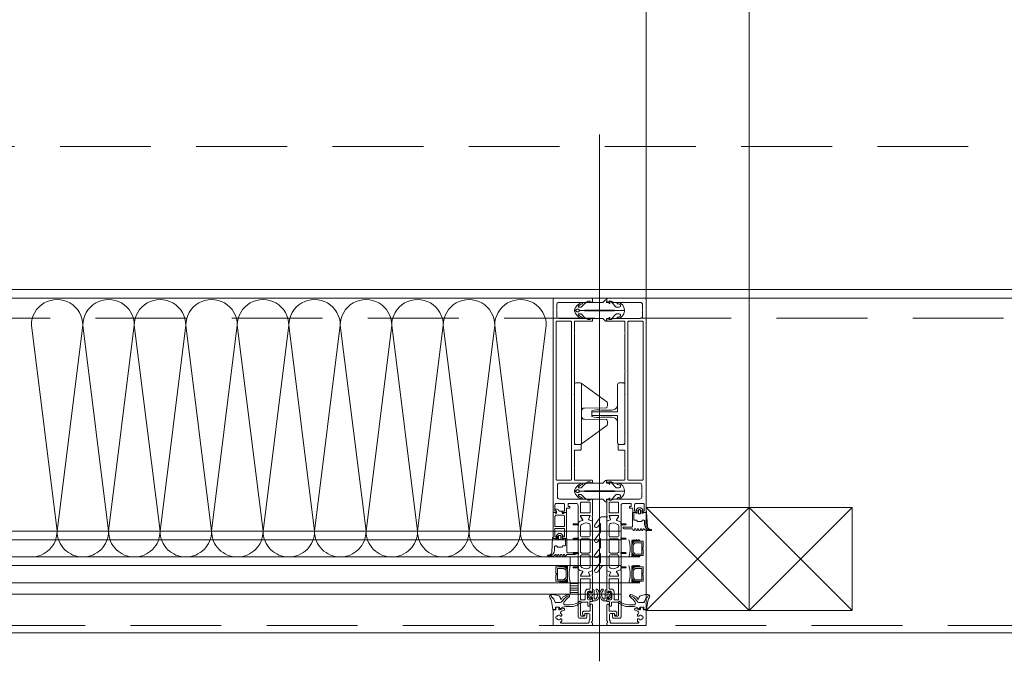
# Model space of a CAD drawing. Header units: millimetres. Extents: x 144573 to 336993, y 74252 to 247042.
# Tile 242 of 256: x 170298 to 170986, y 174595 to 175044. Entities that reach past the tile are written whole.
import ezdxf

# ---------------------------------------------------------------- set-up
doc = ezdxf.new("R2010")
doc.units = ezdxf.units.MM
doc.linetypes.add('ČÁRKOVANÁ', pattern=[19.05, 12.7, -6.35])
doc.layers.add('FASÁDA DETAILNÍ', color=255, linetype='Continuous', lineweight=0)
doc.layers.add('NOVA', color=255, linetype='Continuous', lineweight=0)

# ---------------------------------------------------------------- blocks, each defined once
blk = doc.blocks.new('244748_a')
blk.add_lwpolyline([(8.32, -1.69, 0.082248), (6.34, -0.9, -1.09695), (6.94, -0.1, -0.315353), (11.26, -5.15, -0.480529), (10.87, -5.64), (4.27, -5.64), (4.08, -5.45), (-16.53, -5.45), (-16.72, -5.64), (-20.43, -5.64, 0.574019), (-21.93, -4.78), (-22.99, -5.4, 0.524827), (-22.99, -5.9), (-21.93, -6.52, 0.574021), (-20.43, -5.66), (-16.72, -5.66), (-16.53, -5.85), (4.08, -5.85), (4.27, -5.66), (10.87, -5.66, -0.480529), (11.26, -6.15, -0.326229), (6.88, -11.09, -1.09695), (6.28, -10.3, 0.081457), (8.32, -9.61, 0.599203), (7.48, -8.05), (5.52, -8.05, 0.198965), (5.17, -8.2), (2.22, -11.15), (0.93, -12.01, -0.738038), (0.51, -11.62), (0.87, -11, 1), (0.35, -10.7), (0, -11.3), (-0.98, -11.3, 0.619205), (-1.45, -12.06), (-1.28, -12.43, -0.808139), (-2.04, -13.04), (-3.63, -11.44, 0.198906), (-4.34, -11.15), (-14.99, -11.15, -0.198936), (-16.76, -10.42), (-18.98, -8.2, 0.198942), (-19.33, -8.05), (-20.67, -8.05, 0.500217), (-21.09, -8.73, 0.122037), (-18.5, -10.27, -1.093735), (-19.1, -11.07, -0.240768), (-23.7, -6.07, -0.106226), (-23.7, -5.23, -0.256232), (-19, -0.13, -1.093735), (-18.4, -0.92, 0.116856), (-21.09, -2.57, 0.500217), (-20.67, -3.25), (-19.33, -3.25, 0.198942), (-18.98, -3.1), (-16.75, -0.88, -0.198936), (-14.99, -0.15), (-4.34, -0.15, 0.198907), (-3.63, 0.14), (-2.04, 1.74, -0.808139), (-1.28, 1.13), (-1.45, 0.76, 0.619205), (-0.98, 0), (0, 0), (0.35, -0.6, 1), (0.87, -0.3), (0.51, 0.32, -0.738038), (0.93, 0.71), (2.22, -0.15), (5.17, -3.1, 0.198965), (5.52, -3.25), (7.48, -3.25, 0.599203)], format="xyb", close=True)
blk = doc.blocks.new('236134_0100_s_v')
for points in [[(22.8, -23), (22.8, -5), (42, -5, 0.414214), (43, -4), (43, -1, 0.414214), (42, 0), (1, 0, 0.414214), (0, -1), (0, -4, 0.414214), (1, -5), (20.2, -5), (20.2, -23)], [(15, -5, -0.414214), (19, -9), (19, -16.57, 0.165764), (19.53, -23), (23.47, -23, 0.165764), (24, -16.57), (24, -9, -0.414214), (28, -5)]]:
    blk.add_lwpolyline(points, format="xyb")
blk = doc.blocks.new('236134_0200_s_v')
for points in [[(19.58, 5, -0.41166), (17.58, 6.98), (17.45, 22.25, 0.344217), (17.07, 22.73), (16, 23), (14, 23, 0.240828), (13.19, 22.59), (0.19, 4.59)], [(23.42, 5, 0.41166), (25.42, 6.98), (25.55, 22.25, -0.344217), (25.93, 22.73), (27, 23), (29, 23, -0.240828), (29.81, 22.59), (42.81, 4.59)]]:
    blk.add_lwpolyline(points, format="xyb")
blk.add_lwpolyline([(42, 5), (1, 5, 0.414214), (0, 4), (0, 1, 0.414214), (1, 0), (42, 0, 0.414214), (43, 1), (43, 4, 0.414214)], format="xyb", close=True)
blk = doc.blocks.new('284336')
for points in [[(-0.7, -9.6), (-10, -9.6, 0.414511), (-10.51, -10.11), (-10.51, -15.51, -1), (-11.69, -15.51), (-11.69, -9.6), (-12.69, -8.95, -0.668884), (-12.6, -8.23), (-11.99, -8.01, 0.766384), (-11.99, -7.21), (-12.6, -6.99, -0.76831), (-12.6, -6.23), (-11.99, -6.01, 0.766384), (-11.99, -5.21), (-12.6, -4.99, -0.76831), (-12.6, -4.23), (-11.99, -4.01, 0.766384), (-11.99, -3.21), (-12.6, -2.99, -0.877523), (-12.5, -2.22), (-12.1, -2.22, 0.698129), (-11.83, -1.5, -0.220231), (-12.89, 0.78), (-12.89, 3.45, -0.157143), (-12.82, 3.68), (-12.69, 3.42, -0.067482), (-12.48, 2.53, 0.393136), (-8.66, -1.02), (-6.1, -1.02, -0.414214), (-5.61, -1.51), (-5.61, -2.22, -0.267949), (-5.85, -2.65), (-6.35, -2.93, 0.267949), (-6.61, -3.38), (-6.61, -5.84, 0.267949), (-6.35, -6.29), (-5.85, -6.57, -0.267949), (-5.61, -7), (-5.61, -8.11, 0.414215), (-5.1, -8.62), (-0.41, -8.62), (-0.41, -9.31, -0.414212), (-0.7, -9.6)], [(-0.41, 0), (-0.41, -2, 0.990243), (-0.4, -3.02), (0.9, -3.02, 0.414214), (1.21, -2.71), (1.21, -2.61, -0.668123), (1.71, -2.4), (2.75, -3.45, -0.199004), (2.89, -3.79), (2.89, -5.43, -0.199038), (2.75, -5.77), (1.71, -6.82, -0.668191), (1.21, -6.61), (1.21, -6.51, 0.414214), (0.9, -6.2), (-0.4, -6.2, 0.990269), (-0.41, -7.22), (-0.41, -8.6), (-5.1, -8.6, -0.414215), (-5.59, -8.11), (-5.59, -7, 0.267949), (-5.84, -6.56), (-6.34, -6.27, -0.267949), (-6.59, -5.84), (-6.59, -3.38, -0.267949), (-6.34, -2.95), (-5.84, -2.66, 0.267949), (-5.59, -2.22), (-5.59, -1.51, 0.414214), (-6.1, -1), (-8.66, -1, -0.393156), (-12.46, 2.53, 0.067572), (-12.67, 3.43), (-12.8, 3.7, -0.637545), (-12.12, 3.53), (-11.92, 2.53, 0.344315), (-10.06, 0.91), (0, 0.38, -0.406913), (0.39, 0), (-0.41, 0)], [(1.7, -4.31, 0.414235), (1.2, -3.81), (-0.7, -3.81, 0.414214), (-1.2, -4.31), (-1.2, -4.91, 0.414214), (-0.7, -5.41), (1.2, -5.41, 0.414235), (1.7, -4.91), (1.7, -4.31)]]:
    blk.add_lwpolyline(points, format="xyb", close=True)
blk = doc.blocks.new('nesystémový nástavec 18')
for p, q in [((-18, 6.8), (-18, 8.8)), ((-17.5, 9.3), (-15.36, 9.3)), ((-11, 8), (-17, 8)), ((-17, 8), (-17, 6.3)), ((-15.36, 9.3), (0, 9.3)), ((-11, 1.3), (-11, 8)), ((-2.8, 8), (-9.7, 8)), ((-9.7, 1.3), (-9.7, 8)), ((-1.8, 2.3), (-1.8, 7)), ((-0.5, 7.3), (-0.5, 6.8)), ((0, 9.3), (0, 7.8)), ((-18, 0.5), (-18, 1.8)), ((-17, 6.3), (-17.5, 6.3)), ((-17.5, 2.3), (-17, 2.3)), ((-1.8, 0), (-17.5, 0)), ((-17, 2.3), (-17, 1.3)), ((-17, 1.3), (-11, 1.3)), ((-9.7, 1.3), (-2.8, 1.3)), ((0, 0), (-1.8, 0)), ((-0.4, 2.23), (-0.5, 2.04)), ((-0.5, 2.04), (-0.5, 2)), ((0, 6.3), (0.55, 6.3)), ((1.2, 2.44), (0, 2.44)), ((0, 1.5), (0, 0)), ((0.55, 6.3), (0.95, 5.9)), ((0.95, 5.9), (0.95, 4.8)), ((0.95, 4.8), (0.95, 4.14)), ((0.95, 4.14), (1.2, 4.14)), ((1.2, 1.85), (1.2, 2.44)), ((1.4, 3.94), (1.4, 3.84)), ((1.6, 3.64), (1.6, 3.64)), ((1.8, 1.37), (1.7, 1.35)), ((2.25, 1.63), (1.8, 1.37)), ((2.4, 2.84), (2.4, 1.89))]:
    blk.add_line(p, q)
for centre, radius, start, end in [((-17.5, 8.8), 0.5, 90, 180), ((-15.36, 9.8), 0.5, 270, 270.08399), ((-2.8, 7), 1, 0, 90), ((0, 7.3), 0.5, 89.99553, 180.00709), ((-17.5, 6.8), 0.5, 180.0012, 269.9988), ((-17.5, 1.8), 0.5, 89.99896, 180.00017), ((-17.5, 0.5), 0.5, 180, 270.00001), ((-2.8, 2.3), 1, 270, 0), ((0, 6.8), 0.5, 179.9949, 270.00597), ((0, 2), 0.5, 179.97164, 270.03273), ((0, 1.94), 0.5, 89.99745, 144.0007), ((0.75, 4.8), 0.2, 359.96561, 0.03439), ((1.2, 3.94), 0.2, 359.97072, 90.02491), ((1.7, 1.85), 0.5, 179.99915, 269.99998), ((1.6, 3.84), 0.2, 179.97371, 270.03503), ((1.6, 2.84), 0.8, 0.00648, 89.99188), ((2.1, 1.89), 0.3, 299.98153, 0.0183)]:
    blk.add_arc(centre, radius, start, end)
blk = doc.blocks.new('433270')
blk.add_lwpolyline([(1, 0, 0.414364), (0, -1), (0, -1.4, 0.255924), (0.23, -1.83, -0.547723), (0.23, -3.17, 0.255924), (0, -3.6), (0, -14.6, 0.414214), (0.3, -14.9), (1.2, -14.9, 0.414214), (1.7, -14.4), (1.7, -10.3, -0.414214), (2, -10), (6, -10, 0.414248), (7, -9), (7, -7.7, 0.414179), (6.5, -7.2), (5.7, -7.2, 0.414232), (5.4, -7.5), (5.4, -8.2, -0.414198), (5.1, -8.5), (2.8, -8.5, -0.414204), (1.8, -7.5), (1.8, -4.49, -0.147432), (1.97, -3.94, 0.147461), (2.4, -2.5), (2.4, -2.3, -0.414214), (2.9, -1.8), (21.87, -1.8, -0.668178), (22.22, -2.65), (22.16, -2.72, 1), (21.59, -3.29), (21.52, -3.35, 0.198912), (21.38, -3.71), (21.38, -4.05, 0.414214), (22.08, -4.75), (22.38, -4.75, 0.576988), (22.64, -4.3, -0.311246), (24.56, -4.3, 0.576988), (24.82, -4.75), (25.3, -4.75, -0.260065), (25.3, -6.65), (24.82, -6.65, 0.576988), (24.56, -7.1, -0.311246), (22.64, -7.1, 0.576988), (22.38, -6.65), (22.08, -6.65, 0.414214), (21.38, -7.35), (21.38, -7.61, 0.267949), (21.63, -8.04), (21.89, -8.2, -0.637047), (21.73, -10), (19.83, -10.7, 0.315299), (19.5, -11.17), (19.5, -11.49, 0.520567), (20.17, -11.96), (22.83, -10.99, -0.520567), (23.5, -11.46), (23.5, -12.5, 0.414062), (24, -13), (25, -13, 0.414186), (25.5, -12.5), (25.5, -11.5, -0.414182), (26, -11), (27, -11, 0.414214), (27.5, -10.5), (27.5, -0.5, 0.414214), (27, 0), (1, 0)], format="xyb", close=True)
blk = doc.blocks.new('284325')
for points in [[(0.84, -5.23, -0.560316), (0.94, -4.73), (1.94, -4.36, 0.3153), (2.14, -4.08), (2.14, -1.89, 0.451558), (1.8, -1.59), (0.9, -1.7, -0.399586), (0.57, -1.46), (0.3, -0.07, -0.415977), (0.53, 0.29, 0.024107), (6.15, 1.24, 0.076636), (8.99, 2.34, -0.577615), (10.79, 1.3), (10.02, 1.37, 0.283171), (9.08, 0.9, -0.168429), (7.07, -0.74), (5.9, -1.16, 0.315302), (5.24, -2.1), (5.24, -4.21, 0.269719), (6.76, -6.82, -0.194797), (10.18, -11.53, -0.342663), (9.17, -11.17, 0.119207), (5.43, -7.59, 0.578571), (3.63, -8.62), (3.63, -11.77, 0.176415), (6.16, -18.72, -1), (5.24, -19.49, -0.176415), (2.43, -11.77), (2.43, -8.89, 0.208286), (0.84, -5.23)], [(8.95, -6.65), (10.32, -8.78, -0.134555), (10.79, -10.63, -0.339795), (10.19, -11.53, 0.194788), (6.76, -6.81, -0.269736), (5.25, -4.21), (5.25, -2.1, -0.315302), (5.9, -1.17), (7.07, -0.74, 0.168429), (9.09, 0.89, -0.283167), (10.01, 1.36), (10.79, 1.29), (10.79, -0.74, -0.070852), (10.71, -1.3), (9.95, -3.93, -0.241839), (9.08, -4.83), (7.93, -5.22, 0.836024), (8.08, -6.19), (8.11, -6.19, -0.255349), (8.95, -6.65)]]:
    blk.add_lwpolyline(points, format="xyb", close=True)
blk = doc.blocks.new('*U1335')
for points in [[(0, 0, 0.414243), (0.1, 0.1), (0, 0.9, -1.0001), (0.2, 0.9), (0.1, 0.1, 0.414228), (0.2, 0, 0.414228)], [(0.2, 0, 0.414243), (0.3, 0.1), (0.2, 0.9, -1.0001), (0.4, 0.9), (0.3, 0.1, 0.414228), (0.4, 0, 0.414228)], [(0.4, 0, 0.414243), (0.5, 0.1), (0.4, 0.9, -1.0001), (0.6, 0.9), (0.5, 0.1, 0.414228), (0.6, 0, 0.414228)], [(0.6, 0, 0.414243), (0.7, 0.1), (0.6, 0.9, -1.0001), (0.8, 0.9), (0.7, 0.1, 0.414228), (0.8, 0, 0.414228)], [(0.8, 0, 0.414243), (0.9, 0.1), (0.8, 0.9, -1.0001), (1, 0.9), (0.9, 0.1, 0.414228), (1, 0, 0.414228)], [(1, 0, 0.414243), (1.1, 0.1), (1, 0.9, -1.0001), (1.2, 0.9), (1.1, 0.1, 0.414228), (1.2, 0, 0.414228)], [(1.2, 0, 0.414243), (1.3, 0.1), (1.2, 0.9, -1.0001), (1.4, 0.9), (1.3, 0.1, 0.414228), (1.4, 0, 0.414228)], [(1.4, 0, 0.414243), (1.5, 0.1), (1.4, 0.9, -1.0001), (1.6, 0.9), (1.5, 0.1, 0.414228), (1.6, 0, 0.414228)], [(1.6, 0, 0.414243), (1.7, 0.1), (1.6, 0.9, -1.0001), (1.8, 0.9), (1.7, 0.1, 0.414228), (1.8, 0, 0.414228)], [(1.8, 0, 0.414243), (1.9, 0.1), (1.8001, 0.9, -1.0001), (2, 0.9), (1.9001, 0.1, 0.414228), (2, 0, 0.414228)]]:
    blk.add_lwpolyline(points, format="xyb")
blk = doc.blocks.new('288126')
for points in [[(-16.5, 0), (16.5, 0)], [(-21.36, -6.34), (-17.8, -3.69)], [(-14.71, -4.5), (-19.87, -8.34)], [(-17, -2.08), (-17, -0.5)], [(-8.83, -4.3), (-14.11, -4.3)], [(-10.96, -6.34), (-8.71, -4.66)], [(-4.31, -4.5), (-9.47, -8.34)], [(1.81, -4.3), (-3.71, -4.3)], [(-0.35, -6.36), (1.93, -4.66)], [(6.33, -4.5), (1.14, -8.37)], [(12.21, -4.3), (6.93, -4.3)], [(10.05, -6.36), (12.33, -4.66)], [(16.6, -4.6), (11.54, -8.37)], [(17, -0.5), (17, -3.8)]]:
    blk.add_lwpolyline(points)
for centre, radius, start, end in [((16.5, -0.5), 0.5, 0, 90), ((-20.61, -7.34), 1.25, 126.70591, 306.70591), ((-16.5, -0.5), 0.5, 90, 180), ((-10.21, -7.34), 1.25, 126.70591, 306.70591), ((0.4, -7.37), 1.25, 126.70591, 306.70591), ((10.8, -7.37), 1.25, 126.70591, 306.70591), ((16, -3.8), 1, 306.70591, 0)]:
    blk.add_arc(centre, radius, start, end)
at = {"extrusion": (0, 0, -1)}
for centre, radius, start, end in [((19, -2.08), 2, 180, 233.29409), ((14.11, -5.3), 1, 53.29409, 90), ((8.83, -4.5), 0.2, 90, 233.29409), ((3.71, -5.3), 1, 53.29409, 90), ((-1.81, -4.5), 0.2, 90, 233.29409), ((-6.93, -5.3), 1, 53.29409, 90), ((-12.21, -4.5), 0.2, 90, 233.29409)]:
    blk.add_arc(centre, radius, start, end, dxfattribs=at)
blk = doc.blocks.new('246426')
for points in [[(-1.84, 0.64), (-2.86, -0.38, 0.198926), (-3.15, -1.09), (-3.15, -2.31, 0.198926), (-2.86, -3.02), (-1.84, -4.04, 0.637051), (-1.5, -3.92), (-1.45, -3.4), (-0.3, -3.4, -0.41484), (0, -3.7), (0, -5.19, 0.414232), (0.5, -5.69), (2.14, -5.69, 0.071862), (2.2, -5.68, 0.157876), (3.73, -4.64, 0.360336), (3.48, 2.39, 0.964062), (2.54, 1.48, -0.403385), (2.25, -4.34, -0.190964), (2.11, -4.39), (1.7, -4.39, -0.414214), (1.2, -3.89), (1.2, 1.31, 0.414201), (0.2, 2.31), (0, 2.31), (0, 0.3, -0.414214), (-0.3, 0), (-1.45, 0), (-1.5, 0.52, 0.637051), (-1.84, 0.64)], [(-2.25, -1.4, -0.414214), (-1.85, -1), (-0.4, -1, -0.414214), (0, -1.4), (0, -2, -0.414214), (-0.4, -2.4), (-1.85, -2.4, -0.414214), (-2.25, -2), (-2.25, -1.4)]]:
    blk.add_lwpolyline(points, format="xyb", close=True)

msp = doc.modelspace()

# ---------------------------------------------------------------- hatches: boundary and pattern name
at = {"layer": 'FASÁDA DETAILNÍ'}
h = msp.add_hatch(dxfattribs=at)
h.set_pattern_fill('ANSI31', color=256, scale=0.5, angle=495)
h.set_pattern_definition([(180, (160368.5588, 130529.9017), (-7e-16, -1.5875), [])])
h.paths.add_polyline_path([(170682.98, 174650.259), (170688.48, 174650.259), (170688.48, 174642.259), (170682.98, 174642.259)])

# ---------------------------------------------------------------- linework, layer by layer
for p, q in [((170703.48, 174595.313), (170703.48, 174963.55)), ((172330.48, 174849.259), (169467.98, 174849.259)), ((169681.98, 174686.259), (170718.479, 174686.259)), ((170718.479, 174680.259), (169681.98, 174680.259)), ((169681.98, 174668.259), (170731.518, 174668.259)), ((170682.98, 174668.259), (170273.98, 174668.259)), ((170682.98, 174668.259), (170682.98, 174662.259)), ((170718.479, 174662.259), (169681.98, 174662.259)), ((170273.98, 174662.259), (170682.98, 174662.259)), ((169681.98, 174650.259), (170731.518, 174650.259)), ((170682.98, 174650.259), (170273.98, 174650.259)), ((170682.98, 174642.259), (170682.98, 174650.259)), ((170718.48, 174642.259), (169681.98, 174642.259)), ((170273.98, 174642.259), (170682.98, 174642.259))]:
    msp.add_line(p, q, dxfattribs=at)
for points in [[(173301.48, 174615.259), (146721.48, 174615.259), (146721.48, 198295.259), (173301.48, 198295.259)], [(173061.48, 174855.259), (146961.48, 174855.259), (146961.48, 198055.259), (173061.48, 198055.259)], [(170807.98, 174702.759), (170807.98, 174630.759), (170735.98, 174630.759), (170735.98, 174702.759)], [(170879.98, 174702.759), (170879.98, 174630.759), (170807.98, 174630.759), (170807.98, 174702.759)], [(170733.98, 174679.259), (170727.98, 174679.259), (170725.98, 174677.259), (170725.98, 174671.259), (170727.98, 174669.259), (170733.98, 174669.259), (170733.98, 174673.759), (170733.48, 174673.759), (170733.48, 174674.759), (170733.98, 174674.759)], [(170732.98, 174670.259), (170732.98, 174678.259), (170728.394, 174678.259), (170726.98, 174676.844), (170726.98, 174671.811), (170728.394, 174670.259)], [(170672.98, 174661.259), (170678.98, 174661.259), (170680.98, 174659.259), (170680.98, 174653.259), (170678.98, 174651.259), (170672.98, 174651.259), (170672.98, 174655.759), (170673.48, 174655.759), (170673.48, 174656.759), (170672.98, 174656.759)], [(170673.98, 174652.259), (170673.98, 174660.259), (170678.566, 174660.259), (170679.98, 174658.844), (170679.98, 174653.811), (170678.566, 174652.259)], [(170733.98, 174661.259), (170727.98, 174661.259), (170725.98, 174659.259), (170725.98, 174653.259), (170727.98, 174651.259), (170733.98, 174651.259), (170733.98, 174655.759), (170733.48, 174655.759), (170733.48, 174656.759), (170733.98, 174656.759)], [(170732.98, 174652.259), (170732.98, 174660.259), (170728.394, 174660.259), (170726.98, 174658.844), (170726.98, 174653.811), (170728.394, 174652.259)], [(170682.98, 174642.259), (170688.48, 174642.259), (170688.48, 174650.259), (170682.98, 174650.259)]]:
    msp.add_lwpolyline(points, close=True, dxfattribs=at)
at = {"layer": 'FASÁDA DETAILNÍ', "linetype": 'ČÁRKOVANÁ', "ltscale": 5}
for points in [[(173296.48, 174620.259), (146726.48, 174620.259), (146726.48, 198290.259), (173296.48, 198290.259)], [(173081.48, 174835.259), (146941.48, 174835.259), (146941.48, 198075.259), (173081.48, 198075.259)], [(172961.48, 174955.259), (147061.48, 174955.259), (147061.48, 197955.259), (172961.48, 197955.259)]]:
    msp.add_lwpolyline(points, close=True, dxfattribs=at)
at = {"layer": 'FASÁDA DETAILNÍ'}
for points in [[(170807.98, 174702.759), (170807.98, 175573.259)], [(170671.98, 174849.259), (170284.98, 174849.259)], [(170735.98, 174702.759), (170807.98, 174630.759)], [(170735.98, 174630.759), (170807.98, 174702.759)], [(170807.98, 174702.759), (170879.98, 174630.759)], [(170807.98, 174630.759), (170879.98, 174702.759)]]:
    msp.add_lwpolyline(points, dxfattribs=at)
for points in [[(170670.98, 174848.259), (170670.98, 174699.759, 0.4142136), (170671.48, 174699.259), (170672.78, 174699.259, 0.4142197), (170673.28, 174699.759), (170673.28, 174700.259), (170672.28, 174700.259), (170672.28, 174704.759, -0.4142136), (170673.28, 174705.759), (170677.98, 174705.759, -0.4142136), (170678.98, 174704.759), (170678.98, 174700.259), (170677.28, 174700.259), (170677.28, 174699.759, 0.4142012), (170677.78, 174699.259), (170679.78, 174699.259, 0.4142136), (170680.28, 174699.759), (170680.28, 174701.902, -0.4142136), (170680.78, 174702.402), (170682.58, 174702.402), (170682.58, 174703.653), (170681.38, 174703.653), (170681.38, 174705.459, -0.4142136), (170681.68, 174705.759), (170686.979, 174705.759, -0.4141667), (170688.479, 174704.259), (170688.48, 174697.261), (170688.48, 174693.161, 0.5773503), (170689.08, 174692.814), (170689.943, 174693.313), (170691.435, 174693.741, 0.4887011), (170691.612, 174694.18), (170690.18, 174696.645), (170690.18, 174697.066, -0.4325656), (170690.38, 174697.261), (170696.685, 174697.261, -0.5483974), (170696.87, 174696.979), (170695.802, 174694.596, 0.4253361), (170695.91, 174694.328), (170697.933, 174693.512, 0.5315629), (170698.482, 174693.883), (170698.482, 174695.947, 0.2313061), (170698.367, 174696.184, -0.3061853), (170698.263, 174696.503), (170698.48, 174697.261), (170698.48, 174707.764, 0.4142136), (170697.48, 174708.764), (170696.98, 174708.764), (170696.98, 174707.964), (170695.48, 174707.964), (170694.336, 174708.625, 0.1316504), (170693.836, 174708.759), (170675.472, 174708.759, -0.4142136), (170673.972, 174710.259), (170673.972, 174713.759, -0.3999851), (170673.972, 174714.759), (170673.972, 174718.459, -0.4142136), (170675.472, 174719.959), (170693.836, 174719.959, 0.1316504), (170694.336, 174720.093), (170695.48, 174720.753), (170696.98, 174720.753), (170696.98, 174719.953), (170697.48, 174719.953, 0.4142136), (170698.48, 174720.953), (170698.48, 174721.459, 0.4142136), (170697.98, 174721.959), (170686.38, 174721.959, -0.4142136), (170685.88, 174722.459), (170685.88, 174729.859, -0.3999851), (170685.88, 174730.859), (170685.88, 174742.459, -0.4142136), (170686.38, 174742.959), (170689.98, 174742.959, 0.4142136), (170690.48, 174743.459), (170690.48, 174746.459, 0.4142136), (170689.98, 174746.959), (170686.38, 174746.959, -0.4142136), (170685.88, 174747.459), (170685.88, 174754.759, -0.38324), (170685.88, 174755.759), (170685.88, 174781.259, -0.38324), (170685.88, 174782.259), (170685.88, 174797.759, -0.38324), (170685.88, 174798.759), (170685.88, 174824.259, -0.38324), (170685.88, 174825.259), (170685.88, 174832.559, -0.4142136), (170686.38, 174833.059), (170697.98, 174833.059, 0.4142136), (170698.48, 174833.559), (170698.48, 174834.059, 0.4142136), (170697.48, 174835.059), (170696.98, 174835.059), (170696.98, 174834.259), (170695.48, 174834.259), (170694.326, 174834.925, 0.1169365), (170693.826, 174835.059), (170674.972, 174835.059, -0.4142315), (170673.472, 174836.559), (170673.472, 174840.269, -0.3999851), (170673.472, 174841.269), (170673.472, 174844.759, -0.4142315), (170674.972, 174846.259), (170693.826, 174846.259, 0.1169365), (170694.326, 174846.393), (170695.48, 174847.059), (170696.98, 174847.059), (170696.98, 174846.259), (170697.48, 174846.259, 0.4142136), (170698.48, 174847.259), (170698.48, 174848.259, 0.4142136), (170697.48, 174849.259), (170671.98, 174849.259, 0.4142135), (170670.98, 174848.259)], [(170735.98, 174848.259), (170735.98, 174699.759, -0.4142136), (170735.48, 174699.259), (170734.18, 174699.259, -0.4142197), (170733.68, 174699.759), (170733.68, 174700.259), (170734.68, 174700.259), (170734.68, 174704.759, 0.4142136), (170733.68, 174705.759), (170728.98, 174705.759, 0.4142136), (170727.98, 174704.759), (170727.98, 174700.259), (170729.68, 174700.259), (170729.68, 174699.759, -0.4142012), (170729.18, 174699.259), (170727.18, 174699.259, -0.4142136), (170726.68, 174699.759), (170726.68, 174701.902, 0.4142136), (170726.18, 174702.402), (170724.38, 174702.402), (170724.38, 174703.653), (170725.58, 174703.653), (170725.58, 174705.459, 0.4142136), (170725.28, 174705.759), (170719.981, 174705.759, 0.4141667), (170718.481, 174704.259), (170718.48, 174697.261), (170718.48, 174693.161, -0.5773503), (170717.88, 174692.814), (170717.017, 174693.313), (170715.525, 174693.741, -0.4887011), (170715.348, 174694.18), (170716.78, 174696.645), (170716.78, 174697.066, 0.4325656), (170716.58, 174697.261), (170710.275, 174697.261, 0.5483974), (170710.09, 174696.979), (170711.158, 174694.596, -0.4253361), (170711.05, 174694.328), (170709.027, 174693.512, -0.5315629), (170708.478, 174693.883), (170708.478, 174695.947, -0.2313061), (170708.593, 174696.184, 0.3061853), (170708.697, 174696.503), (170708.48, 174697.261), (170708.48, 174707.764, -0.4142136), (170709.48, 174708.764), (170709.98, 174708.764), (170709.98, 174707.964), (170711.48, 174707.964), (170712.624, 174708.625, -0.1316504), (170713.124, 174708.759), (170731.488, 174708.759, 0.4142136), (170732.988, 174710.259), (170732.988, 174713.759, 0.3999851), (170732.988, 174714.759), (170732.988, 174718.459, 0.4142136), (170731.488, 174719.959), (170713.124, 174719.959, -0.1316504), (170712.624, 174720.093), (170711.48, 174720.753), (170709.98, 174720.753), (170709.98, 174719.953), (170709.48, 174719.953, -0.4142136), (170708.48, 174720.953), (170708.48, 174721.459, -0.4142136), (170708.98, 174721.959), (170720.58, 174721.959, 0.4142136), (170721.08, 174722.459), (170721.08, 174729.859, 0.3999851), (170721.08, 174730.859), (170721.08, 174742.459, 0.4142136), (170720.58, 174742.959), (170716.98, 174742.959, -0.4142136), (170716.48, 174743.459), (170716.48, 174746.459, -0.4142136), (170716.98, 174746.959), (170720.58, 174746.959, 0.4142136), (170721.08, 174747.459), (170721.08, 174754.759, 0.38324), (170721.08, 174755.759), (170721.08, 174781.259, 0.38324), (170721.08, 174782.259), (170721.08, 174797.759, 0.38324), (170721.08, 174798.759), (170721.08, 174824.259, 0.38324), (170721.08, 174825.259), (170721.08, 174832.559, 0.4142136), (170720.58, 174833.059), (170708.98, 174833.059, -0.4142136), (170708.48, 174833.559), (170708.48, 174834.059, -0.4142136), (170709.48, 174835.059), (170709.98, 174835.059), (170709.98, 174834.259), (170711.48, 174834.259), (170712.634, 174834.925, -0.1169365), (170713.134, 174835.059), (170731.988, 174835.059, 0.4142315), (170733.488, 174836.559), (170733.488, 174840.269, 0.3999851), (170733.488, 174841.269), (170733.488, 174844.759, 0.4142315), (170731.988, 174846.259), (170713.134, 174846.259, -0.1169365), (170712.634, 174846.393), (170711.48, 174847.059), (170709.98, 174847.059), (170709.98, 174846.259), (170709.48, 174846.259, -0.4142136), (170708.48, 174847.259), (170708.48, 174848.259, -0.4142136), (170709.48, 174849.259), (170734.98, 174849.259, -0.4142135), (170735.98, 174848.259)], [(170673.08, 174722.459), (170673.08, 174832.559, -0.4142136), (170673.58, 174833.059), (170683.28, 174833.059, -0.4142136), (170683.78, 174832.559), (170683.78, 174722.459, -0.4142136), (170683.28, 174721.959), (170673.58, 174721.959, -0.4142136), (170673.08, 174722.459)], [(170733.88, 174722.459), (170733.88, 174832.559, 0.4142136), (170733.38, 174833.059), (170723.68, 174833.059, 0.4142136), (170723.18, 174832.559), (170723.18, 174722.459, 0.4142136), (170723.68, 174721.959), (170733.38, 174721.959, 0.4142136), (170733.88, 174722.459)], [(170696.38, 174706.559, -0.4142136), (170696.88, 174706.059), (170696.88, 174699.559, -0.4142136), (170696.38, 174699.059), (170690.68, 174699.059, -0.4142136), (170690.18, 174699.559), (170690.18, 174706.059, -0.4142136), (170690.68, 174706.559), (170696.38, 174706.559)], [(170710.58, 174706.559, 0.4142136), (170710.08, 174706.059), (170710.08, 174699.559, 0.4142136), (170710.58, 174699.059), (170716.28, 174699.059, 0.4142136), (170716.78, 174699.559), (170716.78, 174706.059, 0.4142136), (170716.28, 174706.559), (170710.58, 174706.559)], [(170698.48, 174692.92), (170698.481, 174681.009), (170698.48, 174659.098, -0.3058367), (170698.167, 174658.634), (170695.88, 174657.711, 0.4253361), (170695.772, 174657.444), (170696.489, 174655.825, -0.5437525), (170695.804, 174654.769), (170690.9, 174654.769, -0.5781822), (170690.381, 174655.67), (170691.642, 174657.862, 0.4885049), (170691.466, 174658.301), (170689.951, 174658.735), (170688.63, 174659.498, -0.2824777), (170688.481, 174659.774), (170688.481, 174660.219, 1.4470094), (170688.349, 174660.569), (170685.381, 174660.569, -1), (170685.381, 174661.369), (170688.349, 174661.369, 1.4470094), (170688.481, 174661.719), (170688.481, 174670.259, 1.4470094), (170688.349, 174670.609), (170685.381, 174670.609, -1), (170685.381, 174671.409), (170688.349, 174671.409, 1.4470094), (170688.481, 174671.759), (170688.481, 174680.259, 1.4470094), (170688.349, 174680.609), (170685.381, 174680.609, -1), (170685.381, 174681.409), (170688.349, 174681.409, 1.4470094), (170688.481, 174681.759), (170688.481, 174690.299, 1.4470094), (170688.349, 174690.649), (170685.381, 174690.649, -1), (170685.381, 174691.449), (170688.349, 174691.449, 1.4470094), (170688.481, 174691.799), (170688.481, 174692.244, -0.2824777), (170688.63, 174692.52), (170689.951, 174693.282), (170691.466, 174693.717, 0.4885049), (170691.642, 174694.156), (170690.381, 174696.347, -0.5781822), (170690.9, 174697.249), (170695.804, 174697.249, -0.5437525), (170696.489, 174696.192), (170695.772, 174694.574, 0.4253361), (170695.88, 174694.306), (170698.167, 174693.383, -0.3058367), (170698.48, 174692.92)], [(170696.881, 174683.309), (170696.881, 174690.209, 0.3249157), (170695.845, 174691.636), (170694.994, 174691.912, 0.1764286), (170692.943, 174691.84), (170691.018, 174691.061, 0.305619), (170690.081, 174689.671), (170690.081, 174683.309, 0.4142178), (170691.081, 174682.309), (170695.881, 174682.309, 0.4142178), (170696.881, 174683.309)], [(170708.48, 174692.92), (170708.479, 174681.009), (170708.48, 174659.098, 0.3058367), (170708.793, 174658.634), (170711.08, 174657.711, -0.4253361), (170711.188, 174657.444), (170710.471, 174655.825, 0.5437525), (170711.156, 174654.769), (170716.06, 174654.769, 0.5781822), (170716.579, 174655.67), (170715.318, 174657.862, -0.4885049), (170715.494, 174658.301), (170717.009, 174658.735), (170718.33, 174659.498, 0.2824777), (170718.479, 174659.774), (170718.479, 174660.219, -1.4470094), (170718.611, 174660.569), (170721.579, 174660.569, 1), (170721.579, 174661.369), (170718.611, 174661.369, -1.4470094), (170718.479, 174661.719), (170718.479, 174670.259, -1.4470094), (170718.611, 174670.609), (170721.579, 174670.609, 1), (170721.579, 174671.409), (170718.611, 174671.409, -1.4470094), (170718.479, 174671.759), (170718.479, 174680.259, -1.4470094), (170718.611, 174680.609), (170721.579, 174680.609, 1), (170721.579, 174681.409), (170718.611, 174681.409, -1.4470094), (170718.479, 174681.759), (170718.479, 174690.299, -1.4470094), (170718.611, 174690.649), (170721.579, 174690.649, 1), (170721.579, 174691.449), (170718.611, 174691.449, -1.4470094), (170718.479, 174691.799), (170718.479, 174692.244, 0.2824777), (170718.33, 174692.52), (170717.009, 174693.282), (170715.494, 174693.717, -0.4885049), (170715.318, 174694.156), (170716.579, 174696.347, 0.5781822), (170716.06, 174697.249), (170711.156, 174697.249, 0.5437525), (170710.471, 174696.192), (170711.188, 174694.574, -0.4253361), (170711.08, 174694.306), (170708.793, 174693.383, 0.3058367), (170708.48, 174692.92)], [(170710.079, 174683.309), (170710.079, 174690.209, -0.3249157), (170711.116, 174691.636), (170711.966, 174691.912, -0.1764286), (170714.018, 174691.84), (170715.942, 174691.061, -0.305619), (170716.879, 174689.671), (170716.879, 174683.309, -0.4142178), (170715.879, 174682.309), (170711.079, 174682.309, -0.4142178), (170710.079, 174683.309)], [(170696.881, 174672.009), (170696.881, 174680.009, 0.4142136), (170695.881, 174681.009), (170691.081, 174681.009, 0.4142136), (170690.081, 174680.009), (170690.081, 174672.009, 0.4142136), (170691.081, 174671.009), (170695.881, 174671.009, 0.4142136), (170696.881, 174672.009)], [(170710.079, 174672.009), (170710.079, 174680.009, -0.4142136), (170711.079, 174681.009), (170715.879, 174681.009, -0.4142136), (170716.879, 174680.009), (170716.879, 174672.009, -0.4142136), (170715.879, 174671.009), (170711.079, 174671.009, -0.4142136), (170710.079, 174672.009)], [(170696.881, 174661.808), (170696.881, 174668.709, 0.4142178), (170695.881, 174669.709), (170691.081, 174669.709, 0.4142178), (170690.081, 174668.709), (170690.081, 174662.346, 0.305619), (170691.018, 174660.956), (170692.943, 174660.178, 0.1764286), (170694.994, 174660.106), (170695.845, 174660.382, 0.3249157), (170696.881, 174661.808)], [(170710.079, 174661.808), (170710.079, 174668.709, -0.4142178), (170711.079, 174669.709), (170715.879, 174669.709, -0.4142178), (170716.879, 174668.709), (170716.879, 174662.346, -0.305619), (170715.942, 174660.956), (170714.018, 174660.178, -0.1764286), (170711.966, 174660.106), (170711.116, 174660.382, -0.3249157), (170710.079, 174661.808)], [(170698.48, 174654.759), (170698.48, 174643.759, -0.4144257), (170697.98, 174643.259), (170697.487, 174643.259), (170697.487, 174644.259), (170695.987, 174644.259, 0.4142136), (170694.987, 174643.259), (170694.987, 174641.759, 0.3999851), (170694.987, 174640.759), (170694.987, 174639.259, 0.4142136), (170695.987, 174638.259), (170697.48, 174638.259), (170697.48, 174639.259), (170697.98, 174639.259, -0.4144559), (170698.48, 174638.758), (170698.479, 174637.458, -0.4139712), (170698.179, 174637.159), (170696.98, 174637.159, 0.4142136), (170696.68, 174636.859), (170696.68, 174633.859), (170695.68, 174633.859, -0.4142136), (170695.18, 174634.359), (170695.18, 174636.259, 0.4142136), (170694.68, 174636.759), (170691.18, 174636.759, 0.4142056), (170690.18, 174635.759), (170690.18, 174627.459, 0.4142063), (170690.68, 174626.959), (170692.58, 174626.959, 0.414219), (170693.08, 174627.459), (170693.08, 174628.259, -0.4142136), (170693.58, 174628.759), (170694.08, 174628.759, -0.4142136), (170694.58, 174628.259), (170694.58, 174626.459, -0.4142136), (170693.58, 174625.459), (170689.48, 174625.459, -0.4142136), (170688.48, 174626.459), (170688.48, 174654.759), (170688.48, 174658.859, -0.5773503), (170689.08, 174659.205), (170689.943, 174658.707), (170691.435, 174658.279, -0.4887011), (170691.612, 174657.84), (170690.18, 174655.374), (170690.18, 174654.954, 0.4325656), (170690.38, 174654.759), (170696.685, 174654.759, 0.5483974), (170696.87, 174655.04), (170695.802, 174657.424, -0.4253361), (170695.91, 174657.691), (170697.933, 174658.508, -0.5315625), (170698.482, 174658.137), (170698.482, 174656.073, -0.2313061), (170698.367, 174655.836, 0.3061853), (170698.263, 174655.517), (170698.48, 174654.759)], [(170708.48, 174654.759), (170708.48, 174643.759, 0.4144257), (170708.98, 174643.259), (170709.473, 174643.259), (170709.473, 174644.259), (170710.973, 174644.259, -0.4142136), (170711.973, 174643.259), (170711.973, 174641.759, -0.3999851), (170711.973, 174640.759), (170711.973, 174639.259, -0.4142136), (170710.973, 174638.259), (170709.48, 174638.259), (170709.48, 174639.259), (170708.98, 174639.259, 0.4144559), (170708.48, 174638.758), (170708.481, 174637.458, 0.4139712), (170708.781, 174637.159), (170709.98, 174637.159, -0.4142136), (170710.28, 174636.859), (170710.28, 174633.859), (170711.28, 174633.859, 0.4142136), (170711.78, 174634.359), (170711.78, 174636.259, -0.4142136), (170712.28, 174636.759), (170715.78, 174636.759, -0.4142056), (170716.78, 174635.759), (170716.78, 174627.459, -0.4142063), (170716.28, 174626.959), (170714.38, 174626.959, -0.414219), (170713.88, 174627.459), (170713.88, 174628.259, 0.4142136), (170713.38, 174628.759), (170712.88, 174628.759, 0.4142136), (170712.38, 174628.259), (170712.38, 174626.459, 0.4142136), (170713.38, 174625.459), (170717.48, 174625.459, 0.4142136), (170718.48, 174626.459), (170718.48, 174654.759), (170718.48, 174658.859, 0.5773503), (170717.88, 174659.205), (170717.017, 174658.707), (170715.525, 174658.279, 0.4887011), (170715.348, 174657.84), (170716.78, 174655.374), (170716.78, 174654.954, -0.4325656), (170716.58, 174654.759), (170710.275, 174654.759, -0.5483974), (170710.09, 174655.04), (170711.158, 174657.424, 0.4253361), (170711.05, 174657.691), (170709.027, 174658.508, 0.5315625), (170708.478, 174658.137), (170708.478, 174656.073, 0.2313061), (170708.593, 174655.836, -0.3061853), (170708.697, 174655.517), (170708.48, 174654.759)], [(170690.18, 174652.559), (170690.18, 174638.859, 0.4142136), (170690.68, 174638.359), (170692.887, 174638.359, 0.4142136), (170693.387, 174638.859), (170693.387, 174643.829, -0.4111388), (170695.387, 174645.859), (170696.38, 174645.859, 0.4142136), (170696.88, 174646.359), (170696.88, 174652.559, 0.4142136), (170696.38, 174653.059), (170690.68, 174653.059, 0.4142136), (170690.18, 174652.559)], [(170716.78, 174652.559), (170716.78, 174638.859, -0.4142136), (170716.28, 174638.359), (170714.073, 174638.359, -0.4142136), (170713.573, 174638.859), (170713.573, 174643.829, 0.4111388), (170711.573, 174645.859), (170710.58, 174645.859, -0.4142136), (170710.08, 174646.359), (170710.08, 174652.559, -0.4142136), (170710.58, 174653.059), (170716.28, 174653.059, -0.4142136), (170716.78, 174652.559)]]:
    msp.add_lwpolyline(points, format="xyb", close=True, dxfattribs=at)
for centre, radius, start, end in [((170807.98, 174702.759), 870.5, 0, 90), ((170702.089, 174674.259), 22.699, 344.672775, 15.327225), ((170729.531, 174678.907), 3.546, 157.590952, 202.706176), ((170729.164, 174679.021), 2.897, 154.704848, 204.693326), ((170728.815, 174679.189), 2.248, 151.597185, 208.472658), ((170728.571, 174679.334), 1.712, 147.314349, 212.705051), ((170728.411, 174679.473), 1.263, 141.500435, 218.034372), ((170728.321, 174679.621), 0.879, 133.503562, 226.005092), ((170728.333, 174679.759), 0.596, 123.03656, 236.96344), ((170728.625, 174679.759), 0.596, 123.03656, 236.96344), ((170728.918, 174679.759), 0.596, 123.03656, 236.96344), ((170729.21, 174679.759), 0.596, 123.03656, 236.96344), ((170729.503, 174679.759), 0.596, 123.03656, 236.96344), ((170729.795, 174679.759), 0.596, 123.03656, 236.96344), ((170730.088, 174679.759), 0.596, 123.03656, 236.96344), ((170730.38, 174679.759), 0.596, 123.03656, 236.96344), ((170730.673, 174679.759), 0.596, 123.03656, 236.96344), ((170730.965, 174679.759), 0.596, 123.03656, 236.96344), ((170731.258, 174679.759), 0.596, 123.03656, 236.96344), ((170731.55, 174679.759), 0.596, 123.03656, 236.96344), ((170731.843, 174679.759), 0.596, 123.03656, 236.96344), ((170729.531, 174669.61), 3.546, 157.293824, 202.409048), ((170729.164, 174669.496), 2.897, 155.306674, 205.295152), ((170728.815, 174669.328), 2.248, 151.527342, 208.402815), ((170728.571, 174669.183), 1.712, 147.294949, 212.685651), ((170728.411, 174669.045), 1.263, 141.965628, 218.499565), ((170728.321, 174668.896), 0.879, 133.994908, 226.496438), ((170728.333, 174668.759), 0.596, 123.03656, 236.96344), ((170728.625, 174668.759), 0.596, 123.03656, 236.96344), ((170728.918, 174668.759), 0.596, 123.03656, 236.96344), ((170729.21, 174668.759), 0.596, 123.03656, 236.96344), ((170729.503, 174668.759), 0.596, 123.03656, 236.96344), ((170729.795, 174668.759), 0.596, 123.03656, 236.96344), ((170730.088, 174668.759), 0.596, 123.03656, 236.96344), ((170730.38, 174668.759), 0.596, 123.03656, 236.96344), ((170730.673, 174668.759), 0.596, 123.03656, 236.96344), ((170730.965, 174668.759), 0.596, 123.03656, 236.96344), ((170731.258, 174668.759), 0.596, 123.03656, 236.96344), ((170731.55, 174668.759), 0.596, 123.03656, 236.96344), ((170731.843, 174668.759), 0.596, 123.03656, 236.96344), ((170675.117, 174661.759), 0.596, 303.03656, 56.96344), ((170675.41, 174661.759), 0.596, 303.03656, 56.96344), ((170675.702, 174661.759), 0.596, 303.03656, 56.96344), ((170675.995, 174661.759), 0.596, 303.03656, 56.96344), ((170676.287, 174661.759), 0.596, 303.03656, 56.96344), ((170676.58, 174661.759), 0.596, 303.03656, 56.96344), ((170676.872, 174661.759), 0.596, 303.03656, 56.96344), ((170677.165, 174661.759), 0.596, 303.03656, 56.96344), ((170677.457, 174661.759), 0.596, 303.03656, 56.96344), ((170677.75, 174661.759), 0.596, 303.03656, 56.96344), ((170678.042, 174661.759), 0.596, 303.03656, 56.96344), ((170678.335, 174661.759), 0.596, 303.03656, 56.96344), ((170678.627, 174661.759), 0.596, 303.03656, 56.96344), ((170678.64, 174661.621), 0.879, 313.994908, 46.496438), ((170678.549, 174661.473), 1.263, 321.965628, 38.499565), ((170678.389, 174661.334), 1.712, 327.294949, 32.685651), ((170678.145, 174661.189), 2.248, 331.527342, 28.402815), ((170677.796, 174661.021), 2.897, 335.306674, 25.295152), ((170677.429, 174660.907), 3.546, 337.293824, 22.409048), ((170704.871, 174656.259), 22.699, 164.672775, 195.327225), ((170702.089, 174656.259), 22.699, 344.672775, 15.327225), ((170729.531, 174660.907), 3.546, 157.590952, 202.706176), ((170729.164, 174661.021), 2.897, 154.704848, 204.693326), ((170728.815, 174661.189), 2.248, 151.597185, 208.472658), ((170728.571, 174661.334), 1.712, 147.314349, 212.705051), ((170728.411, 174661.473), 1.263, 141.500435, 218.034372), ((170728.321, 174661.621), 0.879, 133.503562, 226.005092), ((170728.333, 174661.759), 0.596, 123.03656, 236.96344), ((170728.625, 174661.759), 0.596, 123.03656, 236.96344), ((170728.918, 174661.759), 0.596, 123.03656, 236.96344), ((170729.21, 174661.759), 0.596, 123.03656, 236.96344), ((170729.503, 174661.759), 0.596, 123.03656, 236.96344), ((170729.795, 174661.759), 0.596, 123.03656, 236.96344), ((170730.088, 174661.759), 0.596, 123.03656, 236.96344), ((170730.38, 174661.759), 0.596, 123.03656, 236.96344), ((170730.673, 174661.759), 0.596, 123.03656, 236.96344), ((170730.965, 174661.759), 0.596, 123.03656, 236.96344), ((170731.258, 174661.759), 0.596, 123.03656, 236.96344), ((170731.55, 174661.759), 0.596, 123.03656, 236.96344), ((170731.843, 174661.759), 0.596, 123.03656, 236.96344), ((170675.117, 174650.759), 0.596, 303.03656, 56.96344), ((170675.41, 174650.759), 0.596, 303.03656, 56.96344), ((170675.702, 174650.759), 0.596, 303.03656, 56.96344), ((170675.995, 174650.759), 0.596, 303.03656, 56.96344), ((170676.287, 174650.759), 0.596, 303.03656, 56.96344), ((170676.58, 174650.759), 0.596, 303.03656, 56.96344), ((170676.872, 174650.759), 0.596, 303.03656, 56.96344), ((170677.165, 174650.759), 0.596, 303.03656, 56.96344), ((170677.457, 174650.759), 0.596, 303.03656, 56.96344), ((170677.75, 174650.759), 0.596, 303.03656, 56.96344), ((170678.042, 174650.759), 0.596, 303.03656, 56.96344), ((170678.335, 174650.759), 0.596, 303.03656, 56.96344), ((170678.627, 174650.759), 0.596, 303.03656, 56.96344), ((170678.64, 174650.896), 0.879, 313.503562, 46.005092), ((170678.549, 174651.045), 1.263, 321.500435, 38.034372), ((170678.389, 174651.183), 1.712, 327.314349, 32.705051), ((170678.145, 174651.328), 2.248, 331.597185, 28.472658), ((170677.796, 174651.496), 2.897, 334.704848, 24.693326), ((170677.429, 174651.61), 3.546, 337.590952, 22.706176), ((170729.531, 174651.61), 3.546, 157.293824, 202.409048), ((170729.164, 174651.496), 2.897, 155.306674, 205.295152), ((170728.815, 174651.328), 2.248, 151.527342, 208.402815), ((170728.571, 174651.183), 1.712, 147.294949, 212.685651), ((170728.411, 174651.045), 1.263, 141.965628, 218.499565), ((170728.321, 174650.896), 0.879, 133.994908, 226.496438), ((170728.333, 174650.759), 0.596, 123.03656, 236.96344), ((170728.625, 174650.759), 0.596, 123.03656, 236.96344), ((170728.918, 174650.759), 0.596, 123.03656, 236.96344), ((170729.21, 174650.759), 0.596, 123.03656, 236.96344), ((170729.503, 174650.759), 0.596, 123.03656, 236.96344), ((170729.795, 174650.759), 0.596, 123.03656, 236.96344), ((170730.088, 174650.759), 0.596, 123.03656, 236.96344), ((170730.38, 174650.759), 0.596, 123.03656, 236.96344), ((170730.673, 174650.759), 0.596, 123.03656, 236.96344), ((170730.965, 174650.759), 0.596, 123.03656, 236.96344), ((170731.258, 174650.759), 0.596, 123.03656, 236.96344), ((170731.55, 174650.759), 0.596, 123.03656, 236.96344), ((170731.843, 174650.759), 0.596, 123.03656, 236.96344)]:
    msp.add_arc(centre, radius, start, end, dxfattribs=at)
at = {"layer": 'NOVA', "ltscale": 5}
msp.add_line((170735.98, 174849.259), (170735.98, 175055.259), dxfattribs=at)

# ---------------------------------------------------------------- block references
at = {"layer": 'FASÁDA DETAILNÍ', "xscale": -179.9999932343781, "yscale": 179.9999932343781, "zscale": 179.9999932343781}
msp.add_blockref('*U1335', (170666.153, 174668.259), dxfattribs=at)
at = {"layer": 'FASÁDA DETAILNÍ'}
for name, p in [('244748_a', (170709.702, 174846.219)), ('244748_a', (170709.702, 174719.919)), ('246426', (170698.484, 174643.259))]:
    msp.add_blockref(name, p, dxfattribs=at)
at = {"layer": 'FASÁDA DETAILNÍ', "xscale": -1}
for name, p, rotation in [('236134_0200_s_v', (170685.88, 174746.959), 270), ('236134_0100_s_v', (170721.08, 174746.959), 270), ('nesystémový nástavec 18', (170670.98, 174699.259), 270), ('284336', (170735.98, 174699.669), 270), ('288126', (170708.479, 174679.249), 270), ('284325', (170735.98, 174631.119), 270), ('433270', (170708.48, 174620.259), 180)]:
    msp.add_blockref(name, p, dxfattribs=dict(at, rotation=rotation))
at = {"layer": 'FASÁDA DETAILNÍ'}
for name, p, rotation in [('284336', (170670.98, 174681.669), 90), ('284325', (170670.98, 174631.119), 90), ('433270', (170698.48, 174620.259), 180)]:
    msp.add_blockref(name, p, dxfattribs=dict(at, rotation=rotation))
at = {"layer": 'FASÁDA DETAILNÍ', "xscale": -1}
msp.add_blockref('246426', (170708.476, 174643.259), dxfattribs=at)

doc.saveas('drawing.dxf')
